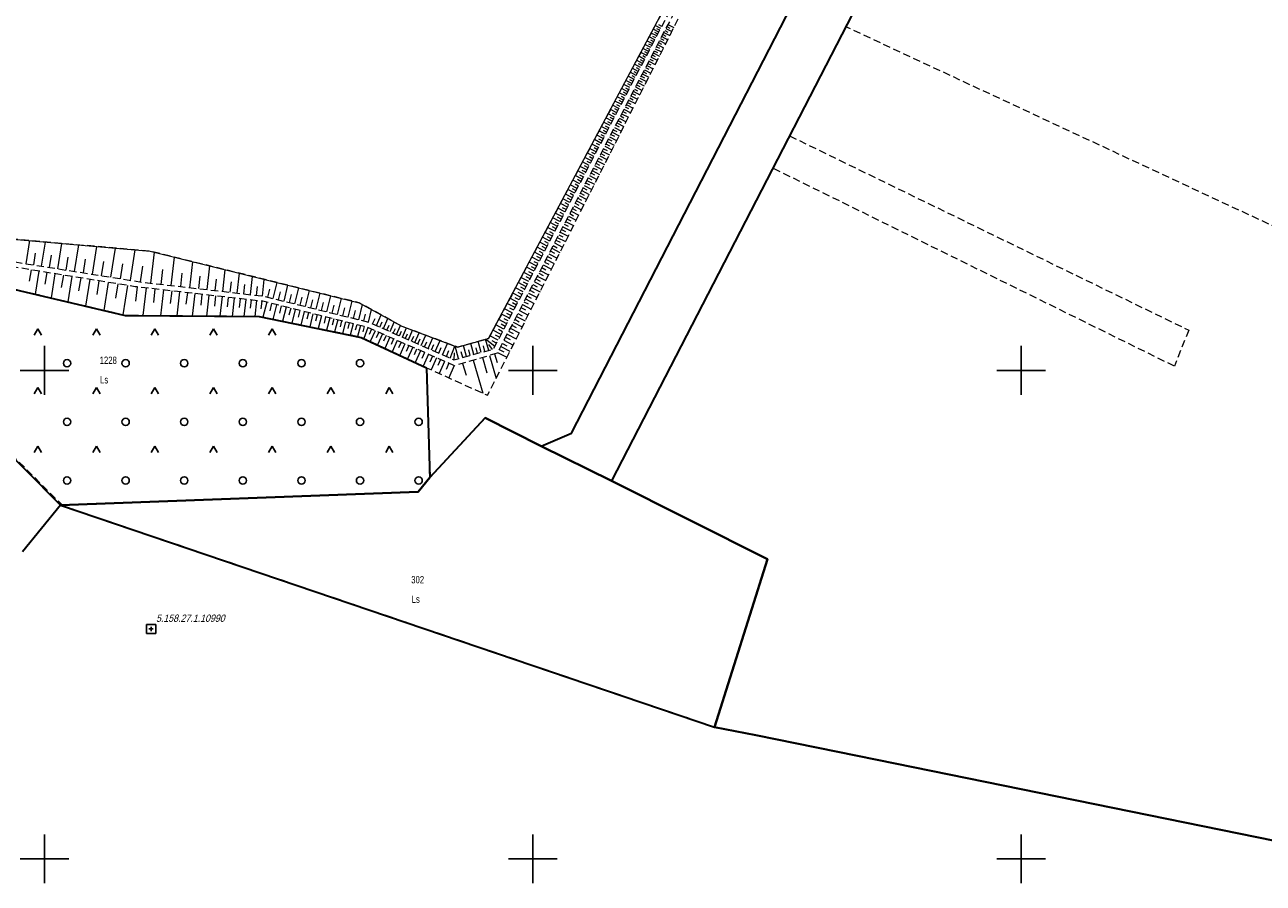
# Model space of a CAD drawing. Header units: metres. Extents: x 5548743 to 5556416, y 5707500 to 5714000.
# Tile 110 of 203: x 5553296 to 5553550, y 5711095 to 5711271. Entities that reach past the tile are written whole.
import ezdxf
from ezdxf.enums import TextEntityAlignment as Align

# ---------------------------------------------------------------- set-up
doc = ezdxf.new("R2010")
doc.units = ezdxf.units.M
doc.header["$MEASUREMENT"] = 0
doc.linetypes.add('1.5_0.75', pattern=[2.25, 1.5, -0.75])
doc.linetypes.add('219-1000', pattern=[0])
doc.layers.get('0').update_dxf_attribs({"color": 2, "linetype": 'CONTINUOUS', "lineweight": 5})
for name, color, linetype in [('000 Inne (niezydentyfikowane)', 7, 'CONTINUOUS'), ('210-oznaczenie konturu użytku gruntowego', 7, 'CONTINUOUS'), ('211-numer działki ewidencyjnej', 7, 'CONTINUOUS'), ('216-obręb ewidencyjny', 7, 'CONTINUOUS'), ('217-kontur klasyfikacyjny', 7, 'CONTINUOUS'), ('218-kontur użytku gruntowego', 7, 'CONTINUOUS'), ('219-działka ewidencyjna', 7, 'CONTINUOUS'), ('skarpa nieumocniona', 7, 'CONTINUOUS'), ('Szczegółowa osnowa geodezyjna pozioma', 7, 'CONTINUOUS'), ('Szczegółowa osnowa geodezyjna pozioma-Atr103', 7, 'CONTINUOUS'), ('teren zalesiony', 7, 'CONTINUOUS'), ('woda stojąca', 7, 'CONTINUOUS'), ('Wstawianie ramki sekcyjnej z opisem', 7, 'CONTINUOUS')]:
    doc.layers.add(name, color=color, linetype=linetype)
doc.styles.get("Standard").update_dxf_attribs({"font": 'Working1250', "width": 0.75})

# ---------------------------------------------------------------- blocks, each defined once
blk = doc.blocks.new('OTZK3')
at = {"color": 0, "linetype": 'Continuous'}
for p, q in [((-0.75, -0.433), (0, 0.866)), ((0, 0.866), (0.75, -0.433))]:
    blk.add_line(p, q, dxfattribs=at)
blk = doc.blocks.new('OTZK1')
at = {"color": 0, "linetype": 'Continuous'}
blk.add_circle((0, 0), 0.75, dxfattribs=at)
blk = doc.blocks.new('OSSP')
at = {"color": 0}
for p, q in [((-0.939, 0.938), (-0.939, -0.938)), ((-0.939, 0.938), (-0.939, -0.938)), ((0.936, 0.938), (-0.939, 0.938)), ((0.936, 0.938), (-0.939, 0.938)), ((0.45, 0), (-0.45, 0)), ((0.45, 0), (-0.45, 0)), ((0, -0.45), (0, 0.45)), ((0, -0.45), (0, 0.45)), ((0.936, -0.938), (0.936, 0.938)), ((0.936, -0.938), (0.936, 0.938)), ((-0.939, -0.938), (0.936, -0.938)), ((-0.939, -0.938), (0.936, -0.938))]:
    blk.add_line(p, q, dxfattribs=at)
blk = doc.blocks.new('RAMKA1000K')
at = {"color": 0}
for p, q in [((500, 195), (500, 205)), ((600, 195), (600, 205)), ((700, 195), (700, 205)), ((495, 200), (505, 200)), ((595, 200), (605, 200)), ((695, 200), (705, 200)), ((500, 95), (500, 105)), ((600, 95), (600, 105)), ((700, 95), (700, 105)), ((495, 100), (505, 100)), ((595, 100), (605, 100)), ((695, 100), (705, 100))]:
    blk.add_line(p, q, dxfattribs=at)

msp = doc.modelspace()

# ---------------------------------------------------------------- linework, layer by layer
at = {"layer": '000 Inne (niezydentyfikowane)', "color": 252, "linetype": 'Continuous', "lineweight": 18, "flags": 128}
for points in [[(5553426.21, 5711270.02), (5553425.05, 5711270.63)], [(5553426.41, 5711270.41), (5553425.83, 5711270.71)], [(5553427.45, 5711270.39), (5553428.06, 5711270.08)], [(5553427.66, 5711270.8), (5553428.88, 5711270.17)], [(5553424.98, 5711267.67), (5553423.8, 5711268.29)], [(5553425.39, 5711268.46), (5553424.22, 5711269.07)], [(5553425.19, 5711268.07), (5553424.6, 5711268.37)], [(5553425.8, 5711269.24), (5553424.63, 5711269.85)], [(5553425.6, 5711268.85), (5553425.01, 5711269.16)], [(5553426.01, 5711269.63), (5553425.42, 5711269.94)], [(5553426.17, 5711267.93), (5553426.8, 5711267.61)], [(5553426.39, 5711268.35), (5553427.63, 5711267.7)], [(5553426.6, 5711268.76), (5553427.22, 5711268.44)], [(5553426.82, 5711269.17), (5553428.05, 5711268.53)], [(5553427.03, 5711269.58), (5553427.64, 5711269.26)], [(5553427.24, 5711269.99), (5553428.47, 5711269.35)], [(5553423.74, 5711265.28), (5553422.54, 5711265.91)], [(5553423.53, 5711264.88), (5553422.92, 5711265.19)], [(5553424.15, 5711266.08), (5553422.96, 5711266.71)], [(5553423.95, 5711265.68), (5553423.35, 5711266)], [(5553424.57, 5711266.88), (5553423.38, 5711267.5)], [(5553424.36, 5711266.48), (5553423.77, 5711266.79)], [(5553424.78, 5711267.28), (5553424.18, 5711267.58)], [(5553424.87, 5711265.42), (5553425.51, 5711265.09)], [(5553425.09, 5711265.85), (5553426.36, 5711265.19)], [(5553425.31, 5711266.27), (5553425.94, 5711265.94)], [(5553425.53, 5711266.69), (5553426.78, 5711266.03)], [(5553425.74, 5711267.1), (5553426.37, 5711266.78)], [(5553425.96, 5711267.52), (5553427.21, 5711266.87)], [(5553422.04, 5711262.04), (5553420.81, 5711262.68)], [(5553422.47, 5711262.85), (5553421.25, 5711263.49)], [(5553422.26, 5711262.45), (5553421.64, 5711262.76)], [(5553422.89, 5711263.67), (5553421.68, 5711264.3)], [(5553422.68, 5711263.26), (5553422.07, 5711263.58)], [(5553423.32, 5711264.48), (5553422.11, 5711265.11)], [(5553423.11, 5711264.07), (5553422.5, 5711264.39)], [(5553423.54, 5711262.86), (5553424.19, 5711262.53)], [(5553423.76, 5711263.29), (5553425.06, 5711262.62)], [(5553423.99, 5711263.72), (5553424.63, 5711263.39)], [(5553424.21, 5711264.15), (5553425.49, 5711263.48)], [(5553424.43, 5711264.58), (5553425.07, 5711264.24)], [(5553424.65, 5711265), (5553425.93, 5711264.34)], [(5553420.75, 5711259.56), (5553419.5, 5711260.21)], [(5553421.18, 5711260.39), (5553419.94, 5711261.03)], [(5553420.97, 5711259.97), (5553420.34, 5711260.3)], [(5553421.61, 5711261.21), (5553420.38, 5711261.86)], [(5553421.4, 5711260.8), (5553420.78, 5711261.12)], [(5553421.83, 5711261.62), (5553421.21, 5711261.95)], [(5553422.18, 5711260.25), (5553422.84, 5711259.91)], [(5553422.41, 5711260.69), (5553423.73, 5711260)], [(5553422.64, 5711261.13), (5553423.3, 5711260.78)], [(5553422.86, 5711261.56), (5553424.17, 5711260.88)], [(5553423.09, 5711262), (5553423.74, 5711261.66)], [(5553423.32, 5711262.43), (5553424.62, 5711261.75)], [(5553419.43, 5711257.03), (5553418.16, 5711257.7)], [(5553419.87, 5711257.88), (5553418.61, 5711258.54)], [(5553419.65, 5711257.46), (5553419.02, 5711257.79)], [(5553420.31, 5711258.72), (5553419.06, 5711259.37)], [(5553420.09, 5711258.3), (5553419.46, 5711258.63)], [(5553420.53, 5711259.14), (5553419.9, 5711259.46)], [(5553420.8, 5711257.58), (5553421.47, 5711257.23)], [(5553421.03, 5711258.03), (5553422.38, 5711257.33)], [(5553421.26, 5711258.48), (5553421.93, 5711258.13)], [(5553421.49, 5711258.92), (5553422.83, 5711258.23)], [(5553421.72, 5711259.37), (5553422.39, 5711259.02)], [(5553421.95, 5711259.81), (5553423.28, 5711259.12)], [(5553418.1, 5711254.47), (5553416.81, 5711255.14)], [(5553418.54, 5711255.33), (5553417.26, 5711256)], [(5553418.32, 5711254.9), (5553417.68, 5711255.24)], [(5553418.99, 5711256.18), (5553417.71, 5711256.85)], [(5553418.77, 5711255.76), (5553418.13, 5711256.09)], [(5553419.21, 5711256.61), (5553418.58, 5711256.94)], [(5553419.62, 5711255.32), (5553421, 5711254.61)], [(5553419.86, 5711255.78), (5553420.54, 5711255.42)], [(5553420.09, 5711256.23), (5553421.46, 5711255.52)], [(5553420.33, 5711256.68), (5553421.01, 5711256.33)], [(5553420.56, 5711257.13), (5553421.92, 5711256.43)], [(5553416.74, 5711251.87), (5553415.43, 5711252.55)], [(5553417.19, 5711252.74), (5553415.89, 5711253.42)], [(5553416.96, 5711252.31), (5553416.31, 5711252.65)], [(5553417.64, 5711253.61), (5553416.35, 5711254.29)], [(5553417.42, 5711253.18), (5553416.77, 5711253.52)], [(5553417.87, 5711254.04), (5553417.22, 5711254.38)], [(5553418.19, 5711252.55), (5553419.59, 5711251.83)], [(5553418.43, 5711253.02), (5553419.12, 5711252.66)], [(5553418.67, 5711253.48), (5553420.06, 5711252.76)], [(5553418.91, 5711253.94), (5553419.6, 5711253.58)], [(5553419.15, 5711254.4), (5553420.53, 5711253.69)], [(5553419.38, 5711254.86), (5553420.07, 5711254.5)], [(5553415.36, 5711249.22), (5553414.03, 5711249.92)], [(5553415.82, 5711250.11), (5553414.5, 5711250.8)], [(5553415.59, 5711249.67), (5553414.92, 5711250.01)], [(5553416.28, 5711250.99), (5553414.96, 5711251.68)], [(5553416.05, 5711250.55), (5553415.39, 5711250.9)], [(5553416.51, 5711251.43), (5553415.85, 5711251.77)], [(5553416.97, 5711250.21), (5553417.68, 5711249.84)], [(5553417.21, 5711250.68), (5553418.63, 5711249.94)], [(5553417.46, 5711251.15), (5553418.16, 5711250.78)], [(5553417.7, 5711251.62), (5553419.11, 5711250.89)], [(5553417.94, 5711252.09), (5553418.65, 5711251.72)], [(5553414.42, 5711247.44), (5553413.08, 5711248.14)], [(5553414.89, 5711248.33), (5553413.55, 5711249.03)], [(5553414.66, 5711247.89), (5553413.99, 5711248.24)], [(5553415.12, 5711248.78), (5553414.46, 5711249.13)], [(5553415.73, 5711247.82), (5553417.17, 5711247.07)], [(5553415.98, 5711248.3), (5553416.7, 5711247.92)], [(5553416.22, 5711248.78), (5553417.66, 5711248.03)], [(5553416.47, 5711249.26), (5553417.19, 5711248.88)], [(5553416.72, 5711249.73), (5553418.15, 5711248.99)], [(5553413, 5711244.72), (5553411.64, 5711245.43)], [(5553413.48, 5711245.63), (5553412.12, 5711246.34)], [(5553413.24, 5711245.18), (5553412.56, 5711245.53)], [(5553413.95, 5711246.54), (5553412.6, 5711247.24)], [(5553413.72, 5711246.08), (5553413.04, 5711246.44)], [(5553414.19, 5711246.99), (5553413.51, 5711247.34)], [(5553414.21, 5711244.9), (5553415.69, 5711244.13)], [(5553414.46, 5711245.39), (5553415.2, 5711245.01)], [(5553414.72, 5711245.88), (5553416.19, 5711245.12)], [(5553414.97, 5711246.37), (5553415.7, 5711245.99)], [(5553415.22, 5711246.85), (5553416.68, 5711246.09)], [(5553415.47, 5711247.34), (5553416.2, 5711246.96)], [(5553411.56, 5711241.96), (5553410.17, 5711242.68)], [(5553412.05, 5711242.88), (5553410.66, 5711243.6)], [(5553411.81, 5711242.42), (5553411.11, 5711242.78)], [(5553412.53, 5711243.8), (5553411.15, 5711244.52)], [(5553412.29, 5711243.34), (5553411.6, 5711243.7)], [(5553412.77, 5711244.26), (5553412.08, 5711244.62)], [(5553412.92, 5711242.42), (5553413.67, 5711242.03)], [(5553413.18, 5711242.92), (5553414.68, 5711242.14)], [(5553413.44, 5711243.42), (5553414.19, 5711243.03)], [(5553413.7, 5711243.91), (5553415.19, 5711243.14)], [(5553413.95, 5711244.41), (5553414.7, 5711244.02)], [(5553410.1, 5711239.15), (5553408.69, 5711239.89)], [(5553410.59, 5711240.09), (5553409.19, 5711240.82)], [(5553410.34, 5711239.62), (5553409.64, 5711239.99)], [(5553411.08, 5711241.03), (5553409.68, 5711241.76)], [(5553410.83, 5711240.56), (5553410.13, 5711240.93)], [(5553411.32, 5711241.49), (5553410.62, 5711241.86)], [(5553411.61, 5711239.9), (5553413.14, 5711239.11)], [(5553411.88, 5711240.41), (5553412.64, 5711240.02)], [(5553412.14, 5711240.92), (5553413.66, 5711240.13)], [(5553412.4, 5711241.42), (5553413.16, 5711241.03)], [(5553412.66, 5711241.92), (5553414.17, 5711241.14)], [(5553409.11, 5711237.26), (5553407.68, 5711238)], [(5553409.61, 5711238.21), (5553408.19, 5711238.95)], [(5553409.36, 5711237.73), (5553408.65, 5711238.1)], [(5553409.85, 5711238.68), (5553409.14, 5711239.05)], [(5553410.28, 5711237.34), (5553411.06, 5711236.94)], [(5553410.55, 5711237.86), (5553412.1, 5711237.05)], [(5553410.82, 5711238.37), (5553411.59, 5711237.97)], [(5553411.09, 5711238.88), (5553412.62, 5711238.09)], [(5553411.35, 5711239.4), (5553412.12, 5711239)], [(5553407.6, 5711234.37), (5553406.15, 5711235.13)], [(5553408.11, 5711235.34), (5553406.67, 5711236.09)], [(5553407.86, 5711234.86), (5553407.13, 5711235.23)], [(5553408.61, 5711236.3), (5553407.18, 5711237.05)], [(5553408.36, 5711235.82), (5553407.64, 5711236.2)], [(5553408.86, 5711236.78), (5553408.14, 5711237.15)], [(5553408.93, 5711234.74), (5553410.51, 5711233.92)], [(5553409.2, 5711235.26), (5553409.99, 5711234.85)], [(5553409.48, 5711235.79), (5553411.04, 5711234.97)], [(5553409.75, 5711236.31), (5553410.53, 5711235.9)], [(5553410.02, 5711236.83), (5553411.57, 5711236.02)], [(5553406.08, 5711231.44), (5553404.6, 5711232.21)], [(5553406.59, 5711232.43), (5553405.12, 5711233.19)], [(5553406.33, 5711231.94), (5553405.6, 5711232.32)], [(5553407.1, 5711233.4), (5553405.64, 5711234.16)], [(5553406.84, 5711232.91), (5553406.11, 5711233.3)], [(5553407.35, 5711233.89), (5553406.62, 5711234.27)], [(5553407.83, 5711232.62), (5553409.43, 5711231.79)], [(5553408.11, 5711233.16), (5553408.91, 5711232.74)], [(5553408.38, 5711233.68), (5553409.97, 5711232.86)], [(5553408.66, 5711234.21), (5553409.45, 5711233.8)], [(5553405.04, 5711229.46), (5553403.55, 5711230.24)], [(5553405.56, 5711230.46), (5553404.08, 5711231.23)], [(5553405.3, 5711229.96), (5553404.56, 5711230.35)], [(5553405.82, 5711230.95), (5553405.08, 5711231.34)], [(5553406.44, 5711229.94), (5553407.25, 5711229.52)], [(5553406.72, 5711230.48), (5553408.34, 5711229.64)], [(5553407, 5711231.02), (5553407.81, 5711230.6)], [(5553407.28, 5711231.56), (5553408.89, 5711230.72)], [(5553407.56, 5711232.09), (5553408.36, 5711231.67)], [(5553403.47, 5711226.46), (5553401.96, 5711227.25)], [(5553404, 5711227.46), (5553402.49, 5711228.25)], [(5553403.74, 5711226.96), (5553402.98, 5711227.35)], [(5553404.52, 5711228.47), (5553403.02, 5711229.25)], [(5553404.26, 5711227.97), (5553403.51, 5711228.36)], [(5553404.78, 5711228.97), (5553404.04, 5711229.36)], [(5553405.02, 5711227.21), (5553406.68, 5711226.35)], [(5553405.31, 5711227.76), (5553406.13, 5711227.33)], [(5553405.59, 5711228.31), (5553407.24, 5711227.45)], [(5553405.87, 5711228.85), (5553406.69, 5711228.43)], [(5553406.16, 5711229.4), (5553407.79, 5711228.55)], [(5553296.22, 5711221.83), (5553296.97, 5711226.57)], [(5553299.39, 5711221.33), (5553300.17, 5711226.28)], [(5553302.7, 5711220.8), (5553303.53, 5711225.99)], [(5553306.17, 5711220.25), (5553307.04, 5711225.68)], [(5553309.81, 5711219.68), (5553310.71, 5711225.36)], [(5553313.61, 5711219.07), (5553314.56, 5711225.02)], [(5553317.59, 5711218.44), (5553318.58, 5711224.67)], [(5553402.41, 5711224.42), (5553400.88, 5711225.22)], [(5553402.94, 5711225.44), (5553401.42, 5711226.24)], [(5553402.68, 5711224.93), (5553401.91, 5711225.33)], [(5553403.21, 5711225.95), (5553402.45, 5711226.35)], [(5553403.87, 5711224.99), (5553405.55, 5711224.12)], [(5553404.16, 5711225.55), (5553405, 5711225.12)], [(5553404.45, 5711226.11), (5553406.11, 5711225.24)], [(5553404.73, 5711226.66), (5553405.57, 5711226.23)], [(5553297.78, 5711221.58), (5553298.17, 5711224.01)], [(5553301.03, 5711221.07), (5553301.43, 5711223.6)], [(5553304.42, 5711220.53), (5553304.84, 5711223.19)], [(5553307.97, 5711219.97), (5553308.41, 5711222.75)], [(5553311.69, 5711219.38), (5553312.15, 5711222.29)], [(5553321.77, 5711217.86), (5553322.5, 5711224.19)], [(5553325.93, 5711217.38), (5553326.6, 5711223.18)], [(5553329.77, 5711216.93), (5553330.38, 5711222.25)], [(5553400.8, 5711221.33), (5553399.24, 5711222.14)], [(5553401.34, 5711222.37), (5553399.79, 5711223.17)], [(5553401.07, 5711221.85), (5553400.29, 5711222.25)], [(5553401.88, 5711223.4), (5553400.34, 5711224.2)], [(5553401.61, 5711222.88), (5553400.84, 5711223.29)], [(5553402.14, 5711223.91), (5553401.38, 5711224.31)], [(5553402.41, 5711222.18), (5553403.26, 5711221.74)], [(5553402.7, 5711222.75), (5553404.4, 5711221.86)], [(5553403, 5711223.31), (5553403.84, 5711222.87)], [(5553403.29, 5711223.87), (5553404.98, 5711223)], [(5553403.58, 5711224.44), (5553404.42, 5711224)], [(5553297.25, 5711220.58), (5553296.87, 5711218.27)], [(5553298.84, 5711220.32), (5553298.07, 5711215.59)], [(5553300.47, 5711220.06), (5553300.08, 5711217.63)], [(5553302.14, 5711219.79), (5553301.34, 5711214.82)], [(5553303.86, 5711219.51), (5553303.44, 5711216.96)], [(5553315.58, 5711218.76), (5553316.06, 5711221.81)], [(5553319.65, 5711218.12), (5553320.16, 5711221.3)], [(5553323.89, 5711217.61), (5553324.24, 5711220.65)], [(5553327.89, 5711217.15), (5553328.21, 5711219.93)], [(5553333.29, 5711216.53), (5553333.85, 5711221.39)], [(5553336.51, 5711216.16), (5553337.02, 5711220.61)], [(5553339.45, 5711215.82), (5553339.92, 5711219.89)], [(5553399.71, 5711219.24), (5553398.14, 5711220.06)], [(5553400.25, 5711220.29), (5553398.69, 5711221.11)], [(5553399.98, 5711219.77), (5553399.2, 5711220.18)], [(5553400.53, 5711220.81), (5553399.75, 5711221.22)], [(5553401.22, 5711219.9), (5553402.09, 5711219.45)], [(5553401.52, 5711220.47), (5553403.24, 5711219.58)], [(5553401.82, 5711221.04), (5553402.68, 5711220.6)], [(5553402.11, 5711221.61), (5553403.83, 5711220.72)], [(5553305.61, 5711219.23), (5553304.76, 5711214.01)], [(5553307.41, 5711218.93), (5553306.97, 5711216.26)], [(5553309.25, 5711218.64), (5553308.36, 5711213.16)], [(5553311.13, 5711218.33), (5553310.68, 5711215.52)], [(5553313.06, 5711218.02), (5553312.13, 5711212.27)], [(5553315.03, 5711217.7), (5553314.55, 5711214.75)], [(5553317.02, 5711217.38), (5553316.04, 5711211.35)], [(5553318.94, 5711217.08), (5553318.61, 5711214.15)], [(5553331.57, 5711216.73), (5553331.86, 5711219.27)], [(5553334.93, 5711216.34), (5553335.2, 5711218.66)], [(5553338.01, 5711215.98), (5553338.26, 5711218.11)], [(5553340.83, 5711215.66), (5553341.05, 5711217.61)], [(5553342.15, 5711215.51), (5553342.58, 5711219.23)], [(5553343.41, 5711215.36), (5553343.62, 5711217.14)], [(5553344.62, 5711215.22), (5553345.01, 5711218.63)], [(5553346.85, 5711214.69), (5553347.66, 5711217.98)], [(5553349.05, 5711214.15), (5553349.86, 5711217.44)], [(5553398.61, 5711217.13), (5553397.02, 5711217.96)], [(5553398.33, 5711216.6), (5553397.53, 5711217.02)], [(5553399.16, 5711218.19), (5553397.58, 5711219.02)], [(5553398.88, 5711217.66), (5553398.09, 5711218.08)], [(5553399.43, 5711218.72), (5553398.65, 5711219.13)], [(5553399.72, 5711217), (5553401.48, 5711216.09)], [(5553400.02, 5711217.58), (5553400.9, 5711217.13)], [(5553400.32, 5711218.16), (5553402.07, 5711217.26)], [(5553400.62, 5711218.74), (5553401.49, 5711218.29)], [(5553400.92, 5711219.32), (5553402.66, 5711218.42)], [(5553320.81, 5711216.87), (5553320.16, 5711211.2)], [(5553322.62, 5711216.66), (5553322.3, 5711213.92)], [(5553324.36, 5711216.46), (5553323.76, 5711211.17)], [(5553326.05, 5711216.27), (5553325.75, 5711213.72)], [(5553327.67, 5711216.09), (5553327.11, 5711211.15)], [(5553329.25, 5711215.91), (5553328.97, 5711213.52)], [(5553330.77, 5711215.73), (5553330.24, 5711211.12)], [(5553332.24, 5711215.56), (5553331.98, 5711213.34)], [(5553333.66, 5711215.4), (5553333.16, 5711211.1)], [(5553335.03, 5711215.25), (5553334.79, 5711213.17)], [(5553336.35, 5711215.09), (5553335.89, 5711211.07)], [(5553337.63, 5711214.95), (5553337.41, 5711213.01)], [(5553338.87, 5711214.81), (5553338.44, 5711211.05)], [(5553340.06, 5711214.67), (5553339.86, 5711212.86)], [(5553341.22, 5711214.54), (5553340.82, 5711211.04)], [(5553342.34, 5711214.41), (5553342.14, 5711212.72)], [(5553345.75, 5711214.96), (5553346.15, 5711216.61)], [(5553347.95, 5711214.42), (5553348.36, 5711216.06)], [(5553350.14, 5711213.88), (5553350.55, 5711215.52)], [(5553351.24, 5711213.61), (5553352.05, 5711216.9)], [(5553352.34, 5711213.34), (5553352.74, 5711214.98)], [(5553353.43, 5711213.07), (5553354.24, 5711216.35)], [(5553354.53, 5711212.8), (5553354.93, 5711214.44)], [(5553355.62, 5711212.53), (5553356.43, 5711215.81)], [(5553357.81, 5711212), (5553358.61, 5711215.27)], [(5553359.99, 5711211.46), (5553360.8, 5711214.73)], [(5553396.93, 5711213.92), (5553395.32, 5711214.77)], [(5553397.49, 5711215), (5553395.89, 5711215.84)], [(5553397.21, 5711214.46), (5553396.41, 5711214.88)], [(5553398.05, 5711216.07), (5553396.45, 5711216.9)], [(5553397.77, 5711215.53), (5553396.97, 5711215.95)], [(5553398.49, 5711214.64), (5553400.28, 5711213.72)], [(5553398.8, 5711215.24), (5553399.69, 5711214.77)], [(5553399.11, 5711215.83), (5553400.88, 5711214.91)], [(5553399.41, 5711216.41), (5553400.29, 5711215.95)], [(5553343.42, 5711214.29), (5553343.04, 5711211.02)], [(5553344.48, 5711214.17), (5553344.29, 5711212.57)], [(5553345.51, 5711213.94), (5553344.74, 5711210.86)], [(5553346.51, 5711213.69), (5553346.14, 5711212.17)], [(5553347.51, 5711213.44), (5553346.76, 5711210.44)], [(5553348.49, 5711213.2), (5553348.12, 5711211.72)], [(5553349.46, 5711212.96), (5553348.73, 5711210.04)], [(5553350.41, 5711212.72), (5553350.05, 5711211.28)], [(5553351.35, 5711212.49), (5553350.64, 5711209.65)], [(5553352.27, 5711212.25), (5553351.93, 5711210.86)], [(5553353.19, 5711212.03), (5553352.5, 5711209.28)], [(5553356.71, 5711212.26), (5553357.12, 5711213.9)], [(5553358.9, 5711211.73), (5553359.3, 5711213.37)], [(5553361.08, 5711211.19), (5553361.49, 5711212.83)], [(5553362.18, 5711210.92), (5553362.98, 5711214.2)], [(5553363.27, 5711210.65), (5553363.67, 5711212.29)], [(5553364.36, 5711210.38), (5553365.12, 5711213.47)], [(5553366.36, 5711209.89), (5553366.99, 5711212.44)], [(5553395.8, 5711211.76), (5553394.17, 5711212.61)], [(5553396.37, 5711212.84), (5553394.74, 5711213.69)], [(5553396.08, 5711212.3), (5553395.27, 5711212.72)], [(5553396.65, 5711213.38), (5553395.84, 5711213.81)], [(5553397.25, 5711212.26), (5553399.06, 5711211.32)], [(5553397.57, 5711212.86), (5553398.47, 5711212.39)], [(5553397.88, 5711213.46), (5553399.67, 5711212.52)], [(5553398.19, 5711214.05), (5553399.08, 5711213.59)], [(5553354.09, 5711211.8), (5553353.75, 5711210.45)], [(5553354.97, 5711211.58), (5553354.31, 5711208.91)], [(5553355.85, 5711211.36), (5553355.52, 5711210.05)], [(5553356.71, 5711211.15), (5553356.06, 5711208.55)], [(5553357.56, 5711210.94), (5553357.24, 5711209.66)], [(5553358.4, 5711210.73), (5553357.77, 5711208.2)], [(5553359.22, 5711210.52), (5553358.91, 5711209.28)], [(5553360.04, 5711210.32), (5553359.42, 5711207.87)], [(5553360.84, 5711210.12), (5553360.54, 5711208.91)], [(5553361.63, 5711209.92), (5553361.03, 5711207.54)], [(5553362.41, 5711209.73), (5553362.12, 5711208.55)], [(5553363.18, 5711209.54), (5553362.6, 5711207.22)], [(5553363.94, 5711209.35), (5553363.65, 5711208.21)], [(5553365.4, 5711210.13), (5553365.75, 5711211.53)], [(5553367.19, 5711209.53), (5553367.69, 5711210.65)], [(5553367.96, 5711209.19), (5553368.93, 5711211.37)], [(5553368.7, 5711208.86), (5553369.17, 5711209.92)], [(5553369.41, 5711208.54), (5553370.32, 5711210.6)], [(5553370.78, 5711207.94), (5553371.63, 5711209.88)], [(5553394.08, 5711208.46), (5553392.42, 5711209.32)], [(5553394.66, 5711209.56), (5553393.01, 5711210.42)], [(5553394.37, 5711209.01), (5553393.54, 5711209.44)], [(5553395.23, 5711210.66), (5553393.59, 5711211.52)], [(5553394.94, 5711210.11), (5553394.12, 5711210.54)], [(5553395.52, 5711211.21), (5553394.7, 5711211.64)], [(5553396, 5711209.84), (5553397.83, 5711208.89)], [(5553396.31, 5711210.45), (5553397.23, 5711209.97)], [(5553396.63, 5711211.05), (5553398.45, 5711210.11)], [(5553396.94, 5711211.66), (5553397.85, 5711211.19)], [(5553364.69, 5711209.16), (5553364.12, 5711206.91)], [(5553365.44, 5711208.97), (5553365.16, 5711207.86)], [(5553366.21, 5711208.77), (5553365.39, 5711206.51)], [(5553366.95, 5711208.45), (5553366.46, 5711207.34)], [(5553367.69, 5711208.12), (5553366.71, 5711205.9)], [(5553368.44, 5711207.79), (5553367.95, 5711206.67)], [(5553369.19, 5711207.46), (5553368.2, 5711205.21)], [(5553369.95, 5711207.13), (5553369.45, 5711205.99)], [(5553370.71, 5711206.79), (5553369.71, 5711204.51)], [(5553370.1, 5711208.24), (5553370.55, 5711209.23)], [(5553371.43, 5711207.65), (5553371.85, 5711208.59)], [(5553372.06, 5711207.37), (5553372.87, 5711209.2)], [(5553372.68, 5711207.1), (5553373.08, 5711208)], [(5553373.28, 5711206.83), (5553374.1, 5711208.68)], [(5553373.9, 5711206.56), (5553374.32, 5711207.5)], [(5553374.53, 5711206.28), (5553375.38, 5711208.2)], [(5553375.16, 5711206), (5553375.6, 5711206.98)], [(5553375.81, 5711205.71), (5553376.7, 5711207.71)], [(5553377.15, 5711205.11), (5553378.08, 5711207.2)], [(5553392.91, 5711206.21), (5553391.23, 5711207.09)], [(5553393.5, 5711207.35), (5553391.83, 5711208.22)], [(5553393.21, 5711206.79), (5553392.37, 5711207.22)], [(5553393.79, 5711207.9), (5553392.96, 5711208.34)], [(5553394.73, 5711207.39), (5553396.58, 5711206.43)], [(5553395.05, 5711208.01), (5553395.97, 5711207.53)], [(5553395.36, 5711208.62), (5553397.21, 5711207.66)], [(5553395.68, 5711209.23), (5553396.6, 5711208.75)], [(5553371.48, 5711206.45), (5553370.97, 5711205.3)], [(5553372.25, 5711206.11), (5553371.23, 5711203.8)], [(5553373.03, 5711205.77), (5553372.52, 5711204.6)], [(5553373.81, 5711205.42), (5553372.78, 5711203.08)], [(5553374.6, 5711205.08), (5553374.08, 5711203.89)], [(5553375.4, 5711204.73), (5553374.35, 5711202.35)], [(5553376.2, 5711204.37), (5553375.67, 5711203.18)], [(5553376.48, 5711205.41), (5553376.93, 5711206.44)], [(5553377.84, 5711204.81), (5553378.32, 5711205.87)], [(5553378.55, 5711204.5), (5553379.51, 5711206.67)], [(5553379.27, 5711204.18), (5553379.76, 5711205.29)], [(5553380, 5711203.85), (5553381, 5711206.11)], [(5553380.75, 5711203.52), (5553381.26, 5711204.67)], [(5553381.51, 5711203.19), (5553382.55, 5711205.53)], [(5553383.08, 5711202.49), (5553384.06, 5711204.97)], [(5553384.78, 5711202.4), (5553384.08, 5711204.96)], [(5553386.42, 5711202.85), (5553385.81, 5711205.11)], [(5553387.93, 5711203.27), (5553387.32, 5711205.53)], [(5553388.69, 5711203.47), (5553388.38, 5711204.61)], [(5553389.44, 5711203.68), (5553388.82, 5711205.95)], [(5553390.2, 5711203.88), (5553389.89, 5711205.02)], [(5553390.96, 5711204.09), (5553390.32, 5711206.37)], [(5553392.21, 5711204.88), (5553390.32, 5711206.37)], [(5553391.72, 5711204.3), (5553391.02, 5711205.33)], [(5553392.59, 5711205.6), (5553391.71, 5711206.05)], [(5553393.11, 5711204.28), (5553394.05, 5711203.79)], [(5553393.44, 5711204.91), (5553395.32, 5711203.93)], [(5553393.76, 5711205.53), (5553394.7, 5711205.04)], [(5553394.08, 5711206.15), (5553395.95, 5711205.18)], [(5553394.4, 5711206.77), (5553395.34, 5711206.29)], [(5553377, 5711204.02), (5553375.94, 5711201.61)], [(5553377.81, 5711203.66), (5553377.28, 5711202.45)], [(5553378.63, 5711203.3), (5553377.55, 5711200.86)], [(5553379.45, 5711202.94), (5553378.91, 5711201.71)], [(5553380.27, 5711202.58), (5553379.19, 5711200.11)], [(5553381.1, 5711202.21), (5553380.56, 5711200.98)], [(5553381.94, 5711201.84), (5553380.85, 5711199.36)], [(5553382.29, 5711202.84), (5553382.82, 5711204.04)], [(5553383.89, 5711202.16), (5553383.98, 5711203.57)], [(5553385.64, 5711202.64), (5553385.34, 5711203.77)], [(5553387.18, 5711203.06), (5553386.87, 5711204.19)], [(5553387.78, 5711202.07), (5553389.75, 5711195.35)], [(5553389.69, 5711202.63), (5553390.6, 5711199.52)], [(5553391.12, 5711203.05), (5553392.5, 5711198.36)], [(5553392.18, 5711203.36), (5553392.7, 5711201.58)], [(5553392.78, 5711203.65), (5553394.68, 5711202.67)], [(5553382.83, 5711201.45), (5553382.28, 5711200.21)], [(5553383.87, 5711200.99), (5553382.77, 5711198.5)], [(5553385.62, 5711201.43), (5553386.33, 5711199)]]:
    msp.add_lwpolyline(points, dxfattribs=at)
at = {"layer": '216-obręb ewidencyjny', "color": 4, "linetype": 'Continuous', "lineweight": 35, "flags": 128}
for points in [[(5553551.94, 5711103.67), (5553470.54, 5711120.23), (5553445.65, 5711125.28), (5553437.22, 5711126.97), (5553448.07, 5711161.33), (5553416.14, 5711177.4), (5553401.68, 5711184.47), (5553390.23, 5711190.28), (5553378.92, 5711178.05), (5553376.5, 5711175.13), (5553303.29, 5711172.41), (5553245.53, 5711230.59)], [(5553245.53, 5711230.59), (5553303.29, 5711172.41), (5553376.5, 5711175.13), (5553378.92, 5711178.05), (5553390.23, 5711190.28), (5553401.68, 5711184.47), (5553416.14, 5711177.4), (5553448.07, 5711161.33), (5553437.22, 5711126.97), (5553445.65, 5711125.28), (5553470.54, 5711120.23), (5553551.94, 5711103.67)]]:
    msp.add_lwpolyline(points, dxfattribs=at)
at = {"layer": '217-kontur klasyfikacyjny', "color": 3, "linetype": '1.5_0.75', "lineweight": 18, "flags": 128}
for points in [[(5553464.08, 5711270.35), (5553452.57, 5711248.02)], [(5553707.72, 5711156.74), (5553464.08, 5711270.35)], [(5553452.57, 5711248.02), (5553534.33, 5711208.23)], [(5553449.15, 5711241.4), (5553416.14, 5711177.4)], [(5553531.39, 5711200.85), (5553449.15, 5711241.4)], [(5553534.33, 5711208.23), (5553531.39, 5711200.85)], [(5553416.14, 5711177.4), (5553448.07, 5711161.33)], [(5553448.07, 5711161.33), (5553437.22, 5711126.97)], [(5553437.22, 5711126.97), (5553445.65, 5711125.28)], [(5553445.65, 5711125.28), (5553470.54, 5711120.23)], [(5553470.54, 5711120.23), (5553551.94, 5711103.67)]]:
    msp.add_lwpolyline(points, dxfattribs=at)
at = {"layer": '218-kontur użytku gruntowego', "color": 70, "linetype": '1.5_0.75', "lineweight": 18, "flags": 128}
for points in [[(5553407.93, 5711187.15), (5553479.64, 5711326.43)], [(5553464.08, 5711270.35), (5553452.57, 5711248.02)], [(5553707.72, 5711156.74), (5553464.08, 5711270.35)], [(5553452.57, 5711248.02), (5553534.33, 5711208.23)], [(5553449.15, 5711241.4), (5553416.14, 5711177.4)], [(5553531.39, 5711200.85), (5553449.15, 5711241.4)], [(5553254.19, 5711225.94), (5553316.53, 5711211.23)], [(5553316.53, 5711211.23), (5553254.19, 5711225.94)], [(5553316.53, 5711211.23), (5553343.98, 5711211.01)], [(5553343.98, 5711211.01), (5553316.53, 5711211.23)], [(5553343.98, 5711211.01), (5553364.86, 5711206.76)], [(5553364.86, 5711206.76), (5553343.98, 5711211.01)], [(5553534.33, 5711208.23), (5553531.39, 5711200.85)], [(5553364.86, 5711206.76), (5553378.26, 5711200.53)], [(5553378.26, 5711200.53), (5553364.86, 5711206.76)], [(5553378.26, 5711200.53), (5553378.92, 5711178.05)], [(5553378.92, 5711178.05), (5553378.26, 5711200.53)], [(5553378.92, 5711178.05), (5553390.23, 5711190.28)], [(5553390.23, 5711190.28), (5553378.92, 5711178.05)], [(5553390.23, 5711190.28), (5553401.68, 5711184.47)], [(5553401.68, 5711184.47), (5553390.23, 5711190.28)], [(5553288.56, 5711187.24), (5553303.29, 5711172.41)], [(5553303.29, 5711172.41), (5553288.56, 5711187.24)], [(5553401.68, 5711184.47), (5553407.93, 5711187.15)], [(5553416.14, 5711177.4), (5553401.68, 5711184.47)], [(5553376.5, 5711175.13), (5553378.92, 5711178.05)], [(5553378.92, 5711178.05), (5553376.5, 5711175.13)], [(5553416.14, 5711177.4), (5553448.07, 5711161.33)], [(5553448.07, 5711161.33), (5553416.14, 5711177.4)], [(5553303.29, 5711172.41), (5553376.5, 5711175.13)], [(5553376.5, 5711175.13), (5553303.29, 5711172.41)], [(5553303.29, 5711172.41), (5553437.22, 5711126.97)], [(5553437.22, 5711126.97), (5553303.29, 5711172.41)], [(5553448.07, 5711161.33), (5553437.22, 5711126.97)], [(5553437.22, 5711126.97), (5553448.07, 5711161.33)], [(5553437.22, 5711126.97), (5553445.65, 5711125.28)], [(5553445.65, 5711125.28), (5553437.22, 5711126.97)], [(5553445.65, 5711125.28), (5553470.54, 5711120.23)], [(5553470.54, 5711120.23), (5553445.65, 5711125.28)], [(5553470.54, 5711120.23), (5553551.94, 5711103.67)], [(5553551.94, 5711103.67), (5553470.54, 5711120.23)]]:
    msp.add_lwpolyline(points, dxfattribs=at)
at = {"layer": '219-działka ewidencyjna', "color": 94, "linetype": '219-1000', "lineweight": 30, "flags": 128}
for points in [[(5553407.93, 5711187.15), (5553479.64, 5711326.43)], [(5553490.72, 5711321.99), (5553416.14, 5711177.4)], [(5553303.29, 5711172.41), (5553245.53, 5711230.59)], [(5553254.19, 5711225.94), (5553316.53, 5711211.23)], [(5553316.53, 5711211.23), (5553343.98, 5711211.01)], [(5553343.98, 5711211.01), (5553364.86, 5711206.76)], [(5553364.86, 5711206.76), (5553378.26, 5711200.53)], [(5553378.26, 5711200.53), (5553378.92, 5711178.05)], [(5553378.92, 5711178.05), (5553390.23, 5711190.28)], [(5553390.23, 5711190.28), (5553401.68, 5711184.47)], [(5553401.68, 5711184.47), (5553407.93, 5711187.15)], [(5553416.14, 5711177.4), (5553401.68, 5711184.47)], [(5553376.5, 5711175.13), (5553378.92, 5711178.05)], [(5553416.14, 5711177.4), (5553448.07, 5711161.33)], [(5553376.5, 5711175.13), (5553303.29, 5711172.41)], [(5553303.29, 5711172.41), (5553295.47, 5711162.84)], [(5553303.29, 5711172.41), (5553437.22, 5711126.97)], [(5553448.07, 5711161.33), (5553437.22, 5711126.97)], [(5553437.22, 5711126.97), (5553445.65, 5711125.28)], [(5553445.65, 5711125.28), (5553470.54, 5711120.23)], [(5553470.54, 5711120.23), (5553551.94, 5711103.67)]]:
    msp.add_lwpolyline(points, dxfattribs=at)
at = {"layer": 'skarpa nieumocniona', "color": 252, "linetype": '1.5_0.75', "lineweight": 18, "flags": 128}
for points in [[(5553203.16, 5711259.27), (5553258.23, 5711229.94), (5553279.52, 5711224.48), (5553320.01, 5711218.06), (5553344.73, 5711215.21), (5553366.37, 5711209.89), (5553383.85, 5711202.15), (5553391.94, 5711204.36), (5553460.49, 5711335.7), (5553458.94, 5711336.14), (5553458.72, 5711335.17), (5553456.17, 5711329.11), (5553390.94, 5711206.54), (5553384.6, 5711204.77), (5553373.19, 5711209.02), (5553364.46, 5711213.83), (5553321.66, 5711224.4), (5553280.16, 5711228.04), (5553255.98, 5711234.41), (5553204.11, 5711262.54)], [(5553203.16, 5711259.27), (5553258.23, 5711229.94), (5553279.52, 5711224.48), (5553320.01, 5711218.06), (5553344.73, 5711215.21), (5553366.37, 5711209.89), (5553383.85, 5711202.15), (5553391.94, 5711204.36), (5553460.49, 5711335.7), (5553458.94, 5711336.14), (5553458.72, 5711335.17), (5553456.17, 5711329.11), (5553390.94, 5711206.54), (5553384.6, 5711204.77), (5553373.19, 5711209.02), (5553364.46, 5711213.83), (5553321.66, 5711224.4), (5553280.16, 5711228.04), (5553255.98, 5711234.41), (5553204.11, 5711262.54)], [(5553458.04, 5711329.28), (5553392.71, 5711203.51), (5553383.97, 5711200.95), (5553366.17, 5711208.79), (5553344.71, 5711214.14), (5553318.53, 5711217.13), (5553279.31, 5711223.49), (5553258.04, 5711228.77), (5553202.73, 5711258.28), (5553201.95, 5711255.35), (5553245.53, 5711230.58), (5553254.19, 5711225.94), (5553316.53, 5711211.23), (5553343.98, 5711211.01), (5553364.86, 5711206.76), (5553378.26, 5711200.53), (5553390.74, 5711194.9), (5553458.5, 5711328.62)], [(5553458.04, 5711329.28), (5553392.71, 5711203.51), (5553383.97, 5711200.95), (5553366.17, 5711208.79), (5553344.71, 5711214.14), (5553318.53, 5711217.13), (5553279.31, 5711223.49), (5553258.04, 5711228.77), (5553202.73, 5711258.28), (5553201.95, 5711255.35), (5553245.53, 5711230.58), (5553254.19, 5711225.94), (5553316.53, 5711211.23), (5553343.98, 5711211.01), (5553364.86, 5711206.76), (5553378.26, 5711200.53), (5553390.74, 5711194.9), (5553458.5, 5711328.62)]]:
    msp.add_lwpolyline(points, close=True, dxfattribs=at)
at = {"layer": 'teren zalesiony', "color": 3, "linetype": '1.5_0.75', "lineweight": 18, "flags": 128}
msp.add_lwpolyline([(5553245.53, 5711230.58), (5553303.65, 5711172.37), (5553376.5, 5711175.13), (5553378.92, 5711178.05), (5553378.26, 5711200.53), (5553364.86, 5711206.76), (5553343.98, 5711211.01), (5553316.53, 5711211.23), (5553254.19, 5711225.94)], close=True, dxfattribs=at)
at = {"layer": 'woda stojąca', "color": 141, "linetype": 'Continuous', "lineweight": 18, "flags": 128}
msp.add_lwpolyline([(5553255.98, 5711234.41), (5553280.16, 5711228.04), (5553321.66, 5711224.4), (5553364.46, 5711213.83), (5553373.19, 5711209.02), (5553384.6, 5711204.77), (5553390.94, 5711206.54), (5553456.17, 5711329.11), (5553458.72, 5711335.17), (5553443.19, 5711339.66), (5553367.63, 5711364.25), (5553248.32, 5711403.34), (5553220.8, 5711315.66), (5553204.11, 5711262.54)], close=True, dxfattribs=at)

# ---------------------------------------------------------------- block references
at = {"layer": 'Szczegółowa osnowa geodezyjna pozioma', "color": 252, "linetype": 'Continuous', "lineweight": 13}
msp.add_blockref('OSSP', (5553321.834, 5711147.061), dxfattribs=at)
at = {"layer": 'teren zalesiony', "color": 3, "linetype": 'Continuous', "lineweight": 18}
for name, p in [('OTZK3', (5553298.616, 5711207.636)), ('OTZK3', (5553310.616, 5711207.636)), ('OTZK3', (5553322.616, 5711207.636)), ('OTZK3', (5553334.616, 5711207.636)), ('OTZK3', (5553346.616, 5711207.636)), ('OTZK1', (5553304.616, 5711201.456)), ('OTZK1', (5553316.616, 5711201.456)), ('OTZK1', (5553328.616, 5711201.456)), ('OTZK1', (5553340.616, 5711201.456)), ('OTZK1', (5553352.616, 5711201.456)), ('OTZK1', (5553364.616, 5711201.456)), ('OTZK3', (5553298.616, 5711195.636)), ('OTZK3', (5553310.616, 5711195.636)), ('OTZK3', (5553322.616, 5711195.636)), ('OTZK3', (5553334.616, 5711195.636)), ('OTZK3', (5553346.616, 5711195.636)), ('OTZK3', (5553358.616, 5711195.636)), ('OTZK3', (5553370.616, 5711195.636)), ('OTZK1', (5553304.616, 5711189.456)), ('OTZK1', (5553316.616, 5711189.456)), ('OTZK1', (5553328.616, 5711189.456)), ('OTZK1', (5553340.616, 5711189.456)), ('OTZK1', (5553352.616, 5711189.456)), ('OTZK1', (5553364.616, 5711189.456)), ('OTZK1', (5553376.616, 5711189.456)), ('OTZK3', (5553298.616, 5711183.636)), ('OTZK3', (5553310.616, 5711183.636)), ('OTZK3', (5553322.616, 5711183.636)), ('OTZK3', (5553334.616, 5711183.636)), ('OTZK3', (5553346.616, 5711183.636)), ('OTZK3', (5553358.616, 5711183.636)), ('OTZK3', (5553370.616, 5711183.636)), ('OTZK1', (5553304.616, 5711177.456)), ('OTZK1', (5553316.616, 5711177.456)), ('OTZK1', (5553328.616, 5711177.456)), ('OTZK1', (5553340.616, 5711177.456)), ('OTZK1', (5553352.616, 5711177.456)), ('OTZK1', (5553364.616, 5711177.456)), ('OTZK1', (5553376.616, 5711177.456))]:
    msp.add_blockref(name, p, dxfattribs=at)
at = {"layer": 'Wstawianie ramki sekcyjnej z opisem', "color": 8, "linetype": 'Continuous', "lineweight": 5}
msp.add_blockref('RAMKA1000K', (5552800, 5711000), dxfattribs=at)
msp.add_blockref('RAMKA1000K', (5552800, 5711000), dxfattribs=at)
msp.add_blockref('RAMKA1000K', (5552800, 5711000), dxfattribs=at)
msp.add_blockref('RAMKA1000K', (5552800, 5711000), dxfattribs=at)

# ---------------------------------------------------------------- texts
at = {"layer": '210-oznaczenie konturu użytku gruntowego', "color": 70, "linetype": 'Continuous', "lineweight": 18, "width": 0.79}
for p in [(5553311.38, 5711197.32), (5553375.19, 5711152.4)]:
    msp.add_text('Ls', height=1.5, dxfattribs=at).set_placement(p)
at = {"layer": '211-numer działki ewidencyjnej', "color": 94, "linetype": 'Continuous', "lineweight": 30, "width": 0.79}
for s, p in [('1228', (5553311.29, 5711201.32)), ('302', (5553375.1, 5711156.4))]:
    msp.add_text(s, height=1.5, dxfattribs=at).set_placement(p)
at = {"layer": 'Szczegółowa osnowa geodezyjna pozioma-Atr103', "color": 252, "oblique": 15, "width": 0.9}
msp.add_text('5.158.27.1.10990', height=1.5, dxfattribs=at).set_placement((5553322.834, 5711148.061), align=Align.BOTTOM_LEFT)

doc.saveas('drawing.dxf')
